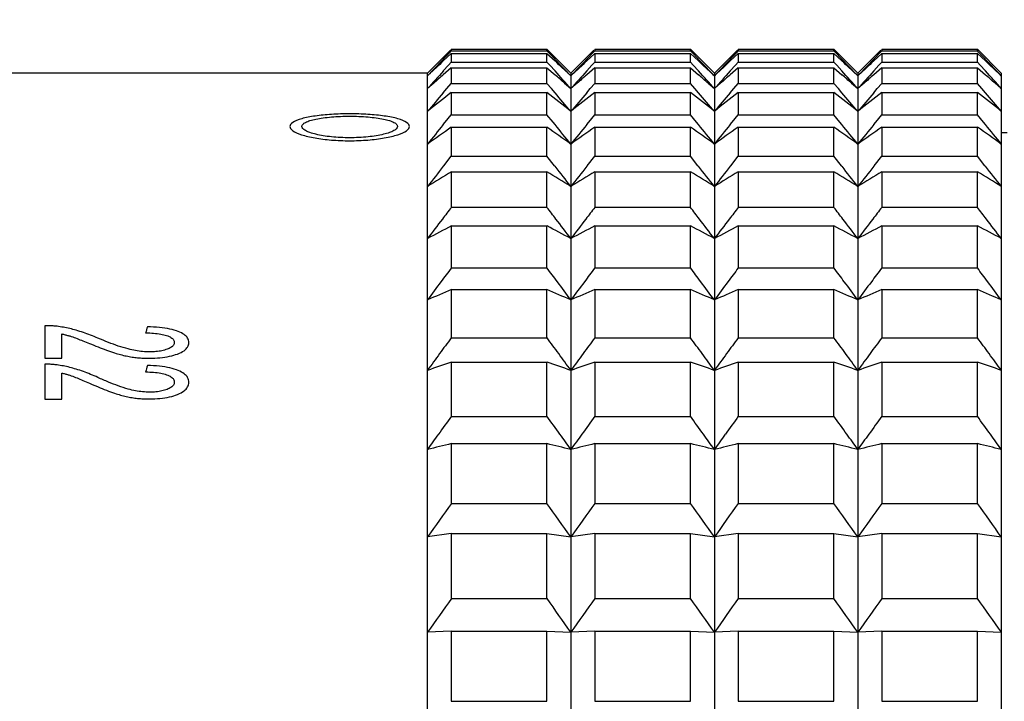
# Model space of a CAD drawing. Header units: millimetres. Extents: x -318 to -72, y -1102 to -995.
# Tile 21 of 24: x -162 to -146, y -1027 to -1015. Entities that reach past the tile are written whole.
import ezdxf

# ---------------------------------------------------------------- set-up
doc = ezdxf.new("R2010")
doc.units = ezdxf.units.MM
doc.header["$LTSCALE"] = 16.335
doc.header["$PDMODE"] = 3
doc.header["$PDSIZE"] = 8
doc.layers.get('0').update_dxf_attribs({"linetype": 'CONTINUOUS'})
doc.layers.get('Defpoints').update_dxf_attribs({"linetype": 'CONTINUOUS'})
doc.styles.add('HZ', font='geniso', dxfattribs={"width": 0.7, "bigfont": 'hztxt'})
doc.dimstyles.get("Standard").update_dxf_attribs({"dimtxt": 3.5, "dimasz": 3.5, "dimexe": 1.5, "dimexo": 0.0625, "dimgap": 0.5, "dimtad": 1, "dimdsep": 46, "dimtxsty": 'HZ', "dimblk": 'OPEN30', "dimcen": 0.09, "dimadec": 0, "dimazin": 0, "dimtp": 0.01, "dimtm": 0.01, "dimtfac": 1, "dimtmove": 0, "dimatfit": 3, "dimldrblk": 'OPEN30', "dimfxl": 1, "dimtolj": 1, "dimarcsym": 0})

# ---------------------------------------------------------------- blocks, each defined once
blk = doc.blocks.new('_Open30')
at = {"color": 0, "linetype": 'ByBlock', "lineweight": -2}
for p, q in [((-1, 0.2679), (0, 0)), ((0, 0), (-1, -0.2679)), ((0, 0), (-1, 0))]:
    blk.add_line(p, q, dxfattribs=at)
blk = doc.blocks.new('*D19')
at = {"color": 0, "lineweight": -2}
for p, q in [((-240.779, -1018.82), (-240.779, -1004.161)), ((-116.613, -1018.317), (-116.613, -1004.161)), ((-237.279, -1005.661), (-120.113, -1005.661))]:
    blk.add_line(p, q, dxfattribs=at)
at = {"layer": 'Defpoints', "color": 0}
for p in [(-116.613, -1005.661), (-116.613, -1018.379), (-240.779, -1018.883)]:
    blk.add_point(p, dxfattribs=at)
at = {"color": 0, "lineweight": -2, "xscale": 3.5, "yscale": 3.5, "zscale": 3.5, "rotation": 180}
blk.add_blockref('_Open30', (-240.779, -1005.661), dxfattribs=at)
at = {"color": 0, "lineweight": -2, "xscale": 3.5, "yscale": 3.5, "zscale": 3.5}
blk.add_blockref('_Open30', (-116.613, -1005.661), dxfattribs=at)
at = {"color": 0, "insert": (-178.696, -1003.411), "char_height": 3.5, "attachment_point": 5, "style": 'HZ'}
blk.add_mtext('\\A1;105.5 TO 133.1', dxfattribs=at)

msp = doc.modelspace()

# ---------------------------------------------------------------- linework, layer by layer
at = {"linetype": 'Continuous'}
for p, q in [((-155.086, -1015.997), (-155.471, -1016.383)), ((-155.205, -1016.152), (-155.092, -1016.034)), ((-155.071, -1016.054), (-155.205, -1016.18)), ((-155.092, -1016.034), (-155.071, -1016.012)), ((-155.071, -1015.983), (-155.071, -1016.012)), ((-155.071, -1015.983), (-153.471, -1015.983)), ((-155.071, -1016.012), (-153.471, -1016.012)), ((-155.071, -1016.054), (-155.071, -1016.199)), ((-155.071, -1016.054), (-153.471, -1016.054)), ((-153.471, -1016.012), (-153.471, -1015.983)), ((-153.071, -1016.383), (-153.471, -1015.983)), ((-153.45, -1016.034), (-153.471, -1016.012)), ((-153.471, -1016.199), (-153.471, -1016.054)), ((-153.471, -1016.054), (-153.336, -1016.18)), ((-153.336, -1016.152), (-153.45, -1016.034)), ((-152.686, -1015.997), (-153.071, -1016.383)), ((-152.805, -1016.152), (-152.692, -1016.034)), ((-152.671, -1016.054), (-152.805, -1016.18)), ((-152.692, -1016.034), (-152.671, -1016.012)), ((-152.671, -1015.983), (-152.671, -1016.012)), ((-152.671, -1015.983), (-151.071, -1015.983)), ((-152.671, -1016.012), (-151.071, -1016.012)), ((-152.671, -1016.054), (-152.671, -1016.199)), ((-152.671, -1016.054), (-151.071, -1016.054)), ((-151.071, -1016.012), (-151.071, -1015.983)), ((-150.671, -1016.383), (-151.071, -1015.983)), ((-151.05, -1016.034), (-151.071, -1016.012)), ((-151.071, -1016.199), (-151.071, -1016.054)), ((-151.071, -1016.054), (-150.936, -1016.18)), ((-150.936, -1016.152), (-151.05, -1016.034)), ((-150.286, -1015.997), (-150.671, -1016.383)), ((-150.405, -1016.152), (-150.292, -1016.034)), ((-150.271, -1016.054), (-150.405, -1016.18)), ((-150.292, -1016.034), (-150.271, -1016.012)), ((-150.271, -1015.983), (-150.271, -1016.012)), ((-150.271, -1015.983), (-148.671, -1015.983)), ((-150.271, -1016.012), (-148.671, -1016.012)), ((-150.271, -1016.054), (-150.271, -1016.199)), ((-150.271, -1016.054), (-148.671, -1016.054)), ((-148.671, -1016.012), (-148.671, -1015.983)), ((-148.271, -1016.383), (-148.671, -1015.983)), ((-148.65, -1016.034), (-148.671, -1016.012)), ((-148.671, -1016.199), (-148.671, -1016.054)), ((-148.671, -1016.054), (-148.536, -1016.18)), ((-148.536, -1016.152), (-148.65, -1016.034)), ((-147.886, -1015.997), (-148.271, -1016.383)), ((-148.005, -1016.152), (-147.892, -1016.034)), ((-147.871, -1016.054), (-148.005, -1016.18)), ((-147.892, -1016.034), (-147.871, -1016.012)), ((-147.871, -1015.983), (-147.871, -1016.012)), ((-147.871, -1015.983), (-146.271, -1015.983)), ((-147.871, -1016.012), (-146.271, -1016.012)), ((-147.871, -1016.054), (-147.871, -1016.199)), ((-147.871, -1016.054), (-146.271, -1016.054)), ((-146.271, -1016.012), (-146.271, -1015.983)), ((-145.871, -1016.383), (-146.271, -1015.983)), ((-146.25, -1016.034), (-146.271, -1016.012)), ((-146.271, -1016.199), (-146.271, -1016.054)), ((-146.271, -1016.054), (-146.136, -1016.18)), ((-146.136, -1016.152), (-146.25, -1016.034)), ((-155.213, -1016.16), (-155.205, -1016.152)), ((-155.119, -1016.252), (-155.071, -1016.199)), ((-155.071, -1016.199), (-153.471, -1016.199)), ((-153.423, -1016.252), (-153.471, -1016.199)), ((-153.329, -1016.16), (-153.336, -1016.152)), ((-152.813, -1016.16), (-152.805, -1016.152)), ((-152.719, -1016.252), (-152.671, -1016.199)), ((-152.671, -1016.199), (-151.071, -1016.199)), ((-151.023, -1016.252), (-151.071, -1016.199)), ((-150.929, -1016.16), (-150.936, -1016.152)), ((-150.413, -1016.16), (-150.405, -1016.152)), ((-150.319, -1016.252), (-150.271, -1016.199)), ((-150.271, -1016.199), (-148.671, -1016.199)), ((-148.623, -1016.252), (-148.671, -1016.199)), ((-148.529, -1016.16), (-148.536, -1016.152)), ((-148.013, -1016.16), (-148.005, -1016.152)), ((-147.919, -1016.252), (-147.871, -1016.199)), ((-147.871, -1016.199), (-146.271, -1016.199)), ((-146.223, -1016.252), (-146.271, -1016.199)), ((-146.129, -1016.16), (-146.136, -1016.152)), ((-155.471, -1074.761), (-155.471, -1016.383)), ((-155.205, -1016.347), (-155.119, -1016.252)), ((-155.071, -1016.296), (-155.205, -1016.412)), ((-155.071, -1016.296), (-155.071, -1016.556)), ((-155.071, -1016.296), (-153.471, -1016.296)), ((-153.471, -1016.556), (-153.471, -1016.296)), ((-153.471, -1016.296), (-153.336, -1016.412)), ((-153.336, -1016.347), (-153.423, -1016.252)), ((-153.071, -1016.383), (-153.071, -1085.977)), ((-152.805, -1016.347), (-152.719, -1016.252)), ((-152.671, -1016.296), (-152.805, -1016.412)), ((-152.671, -1016.296), (-152.671, -1016.556)), ((-152.671, -1016.296), (-151.071, -1016.296)), ((-151.071, -1016.556), (-151.071, -1016.296)), ((-151.071, -1016.296), (-150.936, -1016.412)), ((-150.936, -1016.347), (-151.023, -1016.252)), ((-150.671, -1016.383), (-150.671, -1085.977)), ((-150.405, -1016.347), (-150.319, -1016.252)), ((-150.271, -1016.296), (-150.405, -1016.412)), ((-150.271, -1016.296), (-150.271, -1016.556)), ((-150.271, -1016.296), (-148.671, -1016.296)), ((-148.671, -1016.556), (-148.671, -1016.296)), ((-148.671, -1016.296), (-148.536, -1016.412)), ((-148.536, -1016.347), (-148.623, -1016.252)), ((-148.271, -1016.383), (-148.271, -1085.977)), ((-148.005, -1016.347), (-147.919, -1016.252)), ((-147.871, -1016.296), (-148.005, -1016.412)), ((-147.871, -1016.296), (-147.871, -1016.556)), ((-147.871, -1016.296), (-146.271, -1016.296)), ((-146.271, -1016.556), (-146.271, -1016.296)), ((-146.271, -1016.296), (-146.136, -1016.412)), ((-146.136, -1016.347), (-146.223, -1016.252)), ((-145.871, -1016.383), (-145.871, -1085.977)), ((-155.447, -1016.408), (-155.471, -1016.43)), ((-155.366, -1016.551), (-155.471, -1016.642)), ((-155.146, -1016.643), (-155.071, -1016.556)), ((-155.071, -1016.556), (-153.471, -1016.556)), ((-153.396, -1016.643), (-153.471, -1016.556)), ((-153.176, -1016.551), (-153.071, -1016.642)), ((-153.095, -1016.408), (-153.071, -1016.43)), ((-153.047, -1016.408), (-153.071, -1016.43)), ((-152.966, -1016.551), (-153.071, -1016.642)), ((-152.746, -1016.643), (-152.671, -1016.556)), ((-152.671, -1016.556), (-151.071, -1016.556)), ((-150.996, -1016.643), (-151.071, -1016.556)), ((-150.776, -1016.551), (-150.671, -1016.642)), ((-150.695, -1016.408), (-150.671, -1016.43)), ((-150.647, -1016.408), (-150.671, -1016.43)), ((-150.566, -1016.551), (-150.671, -1016.642)), ((-150.346, -1016.643), (-150.271, -1016.556)), ((-150.271, -1016.556), (-148.671, -1016.556)), ((-148.596, -1016.643), (-148.671, -1016.556)), ((-148.376, -1016.551), (-148.271, -1016.642)), ((-148.295, -1016.408), (-148.271, -1016.43)), ((-148.247, -1016.408), (-148.271, -1016.43)), ((-148.166, -1016.551), (-148.271, -1016.642)), ((-147.946, -1016.643), (-147.871, -1016.556)), ((-147.871, -1016.556), (-146.271, -1016.556)), ((-146.196, -1016.643), (-146.271, -1016.556)), ((-145.976, -1016.551), (-145.871, -1016.642)), ((-145.895, -1016.408), (-145.871, -1016.43)), ((-155.205, -1016.712), (-155.146, -1016.643)), ((-155.071, -1016.707), (-155.071, -1017.081)), ((-155.071, -1016.707), (-153.471, -1016.707)), ((-153.471, -1017.081), (-153.471, -1016.707)), ((-153.336, -1016.712), (-153.396, -1016.643)), ((-152.805, -1016.712), (-152.746, -1016.643)), ((-152.671, -1016.707), (-152.671, -1017.081)), ((-152.671, -1016.707), (-151.071, -1016.707)), ((-151.071, -1017.081), (-151.071, -1016.707)), ((-150.936, -1016.712), (-150.996, -1016.643)), ((-150.405, -1016.712), (-150.346, -1016.643)), ((-150.271, -1016.707), (-150.271, -1017.081)), ((-150.271, -1016.707), (-148.671, -1016.707)), ((-148.671, -1017.081), (-148.671, -1016.707)), ((-148.536, -1016.712), (-148.596, -1016.643)), ((-148.005, -1016.712), (-147.946, -1016.643)), ((-147.871, -1016.707), (-147.871, -1017.081)), ((-147.871, -1016.707), (-146.271, -1016.707)), ((-146.271, -1017.081), (-146.271, -1016.707)), ((-146.136, -1016.712), (-146.196, -1016.643)), ((-155.205, -1017.244), (-155.172, -1017.204)), ((-155.172, -1017.204), (-155.071, -1017.081)), ((-155.071, -1017.081), (-153.471, -1017.081)), ((-153.37, -1017.204), (-153.471, -1017.081)), ((-153.336, -1017.244), (-153.37, -1017.204)), ((-152.805, -1017.244), (-152.772, -1017.204)), ((-152.772, -1017.204), (-152.671, -1017.081)), ((-152.671, -1017.081), (-151.071, -1017.081)), ((-150.97, -1017.204), (-151.071, -1017.081)), ((-150.936, -1017.244), (-150.97, -1017.204)), ((-150.405, -1017.244), (-150.372, -1017.204)), ((-150.372, -1017.204), (-150.271, -1017.081)), ((-150.271, -1017.081), (-148.671, -1017.081)), ((-148.57, -1017.204), (-148.671, -1017.081)), ((-148.536, -1017.244), (-148.57, -1017.204)), ((-148.005, -1017.244), (-147.972, -1017.204)), ((-147.972, -1017.204), (-147.871, -1017.081)), ((-147.871, -1017.081), (-146.271, -1017.081)), ((-146.17, -1017.204), (-146.271, -1017.081)), ((-146.136, -1017.244), (-146.17, -1017.204)), ((-155.071, -1017.287), (-155.071, -1017.773)), ((-155.071, -1017.287), (-153.471, -1017.287)), ((-153.471, -1017.773), (-153.471, -1017.287)), ((-152.671, -1017.287), (-152.671, -1017.773)), ((-152.671, -1017.287), (-151.071, -1017.287)), ((-151.071, -1017.773), (-151.071, -1017.287)), ((-150.271, -1017.287), (-150.271, -1017.773)), ((-150.271, -1017.287), (-148.671, -1017.287)), ((-148.671, -1017.773), (-148.671, -1017.287)), ((-147.871, -1017.287), (-147.871, -1017.773)), ((-147.871, -1017.287), (-146.271, -1017.287)), ((-146.271, -1017.773), (-146.271, -1017.287)), ((-145.771, -1017.383), (-145.871, -1017.383)), ((-155.197, -1017.932), (-155.071, -1017.773)), ((-155.071, -1017.773), (-153.471, -1017.773)), ((-153.345, -1017.932), (-153.471, -1017.773)), ((-152.797, -1017.932), (-152.671, -1017.773)), ((-152.671, -1017.773), (-151.071, -1017.773)), ((-150.945, -1017.932), (-151.071, -1017.773)), ((-150.397, -1017.932), (-150.271, -1017.773)), ((-150.271, -1017.773), (-148.671, -1017.773)), ((-148.545, -1017.932), (-148.671, -1017.773)), ((-147.997, -1017.932), (-147.871, -1017.773)), ((-147.871, -1017.773), (-146.271, -1017.773)), ((-146.145, -1017.932), (-146.271, -1017.773)), ((-155.205, -1017.942), (-155.197, -1017.932)), ((-155.071, -1018.032), (-155.071, -1018.627)), ((-155.071, -1018.032), (-153.471, -1018.032)), ((-153.471, -1018.627), (-153.471, -1018.032)), ((-153.336, -1017.942), (-153.345, -1017.932)), ((-152.805, -1017.942), (-152.797, -1017.932)), ((-152.671, -1018.032), (-152.671, -1018.627)), ((-152.671, -1018.032), (-151.071, -1018.032)), ((-151.071, -1018.627), (-151.071, -1018.032)), ((-150.936, -1017.942), (-150.945, -1017.932)), ((-150.405, -1017.942), (-150.397, -1017.932)), ((-150.271, -1018.032), (-150.271, -1018.627)), ((-150.271, -1018.032), (-148.671, -1018.032)), ((-148.671, -1018.627), (-148.671, -1018.032)), ((-148.536, -1017.942), (-148.545, -1017.932)), ((-148.005, -1017.942), (-147.997, -1017.932)), ((-147.871, -1018.032), (-147.871, -1018.627)), ((-147.871, -1018.032), (-146.271, -1018.032)), ((-146.271, -1018.627), (-146.271, -1018.032)), ((-146.136, -1017.942), (-146.145, -1017.932)), ((-155.071, -1018.627), (-153.471, -1018.627)), ((-152.671, -1018.627), (-151.071, -1018.627)), ((-150.271, -1018.627), (-148.671, -1018.627)), ((-147.871, -1018.627), (-146.271, -1018.627)), ((-155.071, -1018.938), (-155.071, -1019.641)), ((-155.071, -1018.938), (-153.471, -1018.938)), ((-153.471, -1019.641), (-153.471, -1018.938)), ((-152.671, -1018.938), (-152.671, -1019.641)), ((-152.671, -1018.938), (-151.071, -1018.938)), ((-151.071, -1019.641), (-151.071, -1018.938)), ((-150.271, -1018.938), (-150.271, -1019.641)), ((-150.271, -1018.938), (-148.671, -1018.938)), ((-148.671, -1019.641), (-148.671, -1018.938)), ((-147.871, -1018.938), (-147.871, -1019.641)), ((-147.871, -1018.938), (-146.271, -1018.938)), ((-146.271, -1019.641), (-146.271, -1018.938)), ((-155.071, -1019.641), (-153.471, -1019.641)), ((-152.671, -1019.641), (-151.071, -1019.641)), ((-150.271, -1019.641), (-148.671, -1019.641)), ((-147.871, -1019.641), (-146.271, -1019.641)), ((-155.071, -1020.002), (-155.071, -1020.807)), ((-155.071, -1020.002), (-153.471, -1020.002)), ((-153.471, -1020.807), (-153.471, -1020.002)), ((-152.671, -1020.002), (-152.671, -1020.807)), ((-152.671, -1020.002), (-151.071, -1020.002)), ((-151.071, -1020.807), (-151.071, -1020.002)), ((-150.271, -1020.002), (-150.271, -1020.807)), ((-150.271, -1020.002), (-148.671, -1020.002)), ((-148.671, -1020.807), (-148.671, -1020.002)), ((-147.871, -1020.002), (-147.871, -1020.807)), ((-147.871, -1020.002), (-146.271, -1020.002)), ((-146.271, -1020.807), (-146.271, -1020.002)), ((-161.871, -1020.606), (-161.871, -1021.152)), ((-161.588, -1021.152), (-161.588, -1020.744)), ((-155.071, -1020.807), (-153.471, -1020.807)), ((-152.671, -1020.807), (-151.071, -1020.807)), ((-150.271, -1020.807), (-148.671, -1020.807)), ((-147.871, -1020.807), (-146.271, -1020.807)), ((-161.871, -1021.152), (-161.588, -1021.152)), ((-161.871, -1021.251), (-161.871, -1021.833)), ((-155.071, -1021.217), (-155.071, -1022.122)), ((-155.071, -1021.217), (-153.471, -1021.217)), ((-153.471, -1022.122), (-153.471, -1021.217)), ((-152.671, -1021.217), (-152.671, -1022.122)), ((-152.671, -1021.217), (-151.071, -1021.217)), ((-151.071, -1022.122), (-151.071, -1021.217)), ((-150.271, -1021.217), (-150.271, -1022.122)), ((-150.271, -1021.217), (-148.671, -1021.217)), ((-148.671, -1022.122), (-148.671, -1021.217)), ((-147.871, -1021.217), (-147.871, -1022.122)), ((-147.871, -1021.217), (-146.271, -1021.217)), ((-146.271, -1022.122), (-146.271, -1021.217)), ((-161.588, -1021.833), (-161.588, -1021.398)), ((-161.871, -1021.833), (-161.588, -1021.833)), ((-155.071, -1022.122), (-153.471, -1022.122)), ((-152.671, -1022.122), (-151.071, -1022.122)), ((-150.271, -1022.122), (-148.671, -1022.122)), ((-147.871, -1022.122), (-146.271, -1022.122)), ((-155.071, -1022.578), (-155.071, -1023.578)), ((-155.071, -1022.578), (-153.471, -1022.578)), ((-153.471, -1023.578), (-153.471, -1022.578)), ((-152.671, -1022.578), (-152.671, -1023.578)), ((-152.671, -1022.578), (-151.071, -1022.578)), ((-151.071, -1023.578), (-151.071, -1022.578)), ((-150.271, -1022.578), (-150.271, -1023.578)), ((-150.271, -1022.578), (-148.671, -1022.578)), ((-148.671, -1023.578), (-148.671, -1022.578)), ((-147.871, -1022.578), (-147.871, -1023.578)), ((-147.871, -1022.578), (-146.271, -1022.578)), ((-146.271, -1023.578), (-146.271, -1022.578)), ((-155.071, -1023.578), (-153.471, -1023.578)), ((-152.671, -1023.578), (-151.071, -1023.578)), ((-150.271, -1023.578), (-148.671, -1023.578)), ((-147.871, -1023.578), (-146.271, -1023.578)), ((-155.071, -1024.079), (-155.471, -1024.138)), ((-155.071, -1024.079), (-155.071, -1025.169)), ((-155.071, -1024.079), (-153.471, -1024.079)), ((-153.471, -1025.169), (-153.471, -1024.079)), ((-153.471, -1024.079), (-153.071, -1024.138)), ((-152.671, -1024.079), (-153.071, -1024.138)), ((-152.671, -1024.079), (-152.671, -1025.169)), ((-152.671, -1024.079), (-151.071, -1024.079)), ((-151.071, -1025.169), (-151.071, -1024.079)), ((-151.071, -1024.079), (-150.671, -1024.138)), ((-150.271, -1024.079), (-150.671, -1024.138)), ((-150.271, -1024.079), (-150.271, -1025.169)), ((-150.271, -1024.079), (-148.671, -1024.079)), ((-148.671, -1025.169), (-148.671, -1024.079)), ((-148.671, -1024.079), (-148.271, -1024.138)), ((-147.871, -1024.079), (-148.271, -1024.138)), ((-147.871, -1024.079), (-147.871, -1025.169)), ((-147.871, -1024.079), (-146.271, -1024.079)), ((-146.271, -1025.169), (-146.271, -1024.079)), ((-146.271, -1024.079), (-145.871, -1024.138)), ((-155.071, -1025.169), (-153.471, -1025.169)), ((-152.671, -1025.169), (-151.071, -1025.169)), ((-150.271, -1025.169), (-148.671, -1025.169)), ((-147.871, -1025.169), (-146.271, -1025.169)), ((-155.071, -1025.712), (-155.471, -1025.731)), ((-155.071, -1025.712), (-155.071, -1026.887)), ((-155.071, -1025.712), (-153.471, -1025.712)), ((-153.471, -1026.887), (-153.471, -1025.712)), ((-153.471, -1025.712), (-153.071, -1025.731)), ((-152.671, -1025.712), (-153.071, -1025.731)), ((-152.671, -1025.712), (-152.671, -1026.887)), ((-152.671, -1025.712), (-151.071, -1025.712)), ((-151.071, -1026.887), (-151.071, -1025.712)), ((-151.071, -1025.712), (-150.671, -1025.731)), ((-150.271, -1025.712), (-150.671, -1025.731)), ((-150.271, -1025.712), (-150.271, -1026.887)), ((-150.271, -1025.712), (-148.671, -1025.712)), ((-148.671, -1026.887), (-148.671, -1025.712)), ((-148.671, -1025.712), (-148.271, -1025.731)), ((-147.871, -1025.712), (-148.271, -1025.731)), ((-147.871, -1025.712), (-147.871, -1026.887)), ((-147.871, -1025.712), (-146.271, -1025.712)), ((-146.271, -1026.887), (-146.271, -1025.712)), ((-146.271, -1025.712), (-145.871, -1025.731)), ((-155.071, -1026.887), (-153.471, -1026.887)), ((-152.671, -1026.887), (-151.071, -1026.887)), ((-150.271, -1026.887), (-148.671, -1026.887)), ((-147.871, -1026.887), (-146.271, -1026.887))]:
    msp.add_line(p, q, dxfattribs=at)
at = {"color": 3, "linetype": 'Continuous'}
msp.add_line((-155.471, -1016.383), (-162.571, -1016.383), dxfattribs=at)
at = {"linetype": 'Continuous'}
for centre, radius, start, end in [((-81.032, -1087.261), 102.753, 136.21448, 136.42291), ((-88.251, -1087.467), 97.8, 133.20473, 133.39934), ((-220.291, -1087.467), 97.8, 46.60066, 46.79527), ((-227.51, -1087.261), 102.753, 43.57709, 43.78552), ((-78.632, -1087.261), 102.753, 136.21448, 136.42291), ((-85.851, -1087.467), 97.8, 133.20473, 133.39934), ((-217.891, -1087.467), 97.8, 46.60066, 46.79527), ((-225.11, -1087.261), 102.753, 43.57709, 43.78552), ((-76.232, -1087.261), 102.753, 136.21448, 136.42291), ((-83.451, -1087.467), 97.8, 133.20473, 133.39934), ((-215.491, -1087.467), 97.8, 46.60066, 46.79527), ((-222.71, -1087.261), 102.753, 43.57709, 43.78552), ((-73.832, -1087.261), 102.753, 136.21448, 136.42291), ((-81.051, -1087.467), 97.8, 133.20473, 133.39934), ((-213.091, -1087.467), 97.8, 46.60066, 46.79527), ((-220.31, -1087.261), 102.753, 43.57709, 43.78552), ((-76.161, -1087.81), 106.559, 137.88346, 138.09679), ((-232.38, -1087.81), 106.559, 41.90321, 42.11654), ((-73.761, -1087.81), 106.559, 137.88346, 138.09679), ((-229.98, -1087.81), 106.559, 41.90321, 42.11654), ((-71.361, -1087.81), 106.559, 137.88346, 138.09679), ((-227.58, -1087.81), 106.559, 41.90321, 42.11654), ((-68.961, -1087.81), 106.559, 137.88346, 138.09679), ((-225.18, -1087.81), 106.559, 41.90321, 42.11654), ((-92.751, -1088.682), 95.517, 130.83276, 130.96032), ((-215.791, -1088.682), 95.517, 49.03968, 49.16724), ((-90.351, -1088.682), 95.517, 130.83276, 130.96032), ((-213.391, -1088.682), 95.517, 49.03968, 49.16724), ((-87.951, -1088.682), 95.517, 130.83276, 130.96032), ((-210.991, -1088.682), 95.517, 49.03968, 49.16724), ((-85.551, -1088.682), 95.517, 130.83276, 130.96032), ((-208.591, -1088.682), 95.517, 49.03968, 49.16724), ((-97.334, -1090.541), 93.728, 128.0251, 128.33616), ((-71.491, -1088.652), 110.379, 139.32581, 139.53774), ((-211.208, -1090.541), 93.728, 51.66384, 51.9749), ((-237.051, -1088.652), 110.379, 40.46226, 40.67419), ((-94.934, -1090.541), 93.728, 128.0251, 128.33616), ((-69.091, -1088.652), 110.379, 139.32581, 139.53774), ((-208.808, -1090.541), 93.728, 51.66384, 51.9749), ((-234.651, -1088.652), 110.379, 40.46226, 40.67419), ((-92.534, -1090.541), 93.728, 128.0251, 128.33616), ((-66.691, -1088.652), 110.379, 139.32581, 139.53774), ((-206.408, -1090.541), 93.728, 51.66384, 51.9749), ((-232.251, -1088.652), 110.379, 40.46226, 40.67419), ((-90.134, -1090.541), 93.728, 128.0251, 128.33616), ((-64.291, -1088.652), 110.379, 139.32581, 139.53774), ((-204.008, -1090.541), 93.728, 51.66384, 51.9749), ((-229.851, -1088.652), 110.379, 40.46226, 40.67419), ((-67.078, -1089.743), 114.116, 140.5576, 140.76792), ((-101.773, -1093.513), 93.011, 124.96175, 125.26297), ((-206.769, -1093.513), 93.011, 54.73703, 55.03825), ((-241.464, -1089.743), 114.116, 39.23208, 39.4424), ((-64.678, -1089.743), 114.116, 140.5576, 140.76792), ((-99.373, -1093.513), 93.011, 124.96175, 125.26297), ((-204.369, -1093.513), 93.011, 54.73703, 55.03825), ((-239.064, -1089.743), 114.116, 39.23208, 39.4424), ((-62.278, -1089.743), 114.116, 140.5576, 140.76792), ((-96.973, -1093.513), 93.011, 124.96175, 125.26297), ((-201.969, -1093.513), 93.011, 54.73703, 55.03825), ((-236.664, -1089.743), 114.116, 39.23208, 39.4424), ((-59.878, -1089.743), 114.116, 140.5576, 140.76792), ((-94.573, -1093.513), 93.011, 124.96175, 125.26297), ((-199.569, -1093.513), 93.011, 54.73703, 55.03825), ((-234.264, -1089.743), 114.116, 39.23208, 39.4424), ((-63.006, -1091.024), 117.651, 141.59767, 141.80632), ((-105.867, -1098.295), 94.145, 121.50949, 121.79546), ((-202.675, -1098.295), 94.145, 58.20454, 58.49051), ((-245.535, -1091.024), 117.651, 38.19368, 38.40233), ((-60.606, -1091.024), 117.651, 141.59767, 141.80632), ((-103.467, -1098.295), 94.145, 121.50949, 121.79546), ((-200.275, -1098.295), 94.145, 58.20454, 58.49051), ((-243.135, -1091.024), 117.651, 38.19368, 38.40233), ((-58.206, -1091.024), 117.651, 141.59767, 141.80632), ((-101.067, -1098.295), 94.145, 121.50949, 121.79546), ((-197.875, -1098.295), 94.145, 58.20454, 58.49051), ((-240.735, -1091.024), 117.651, 38.19368, 38.40233), ((-55.806, -1091.024), 117.651, 141.59767, 141.80632), ((-98.667, -1098.295), 94.145, 121.50949, 121.79546), ((-195.475, -1098.295), 94.145, 58.20454, 58.49051), ((-238.335, -1091.024), 117.651, 38.19368, 38.40233), ((-57.182, -1094.121), 123.618, 142.36013, 142.47445), ((-251.36, -1094.121), 123.618, 37.52555, 37.63987), ((-54.782, -1094.121), 123.618, 142.36013, 142.47445), ((-248.96, -1094.121), 123.618, 37.52555, 37.63987), ((-52.382, -1094.121), 123.618, 142.36013, 142.47445), ((-246.56, -1094.121), 123.618, 37.52555, 37.63987), ((-49.982, -1094.121), 123.618, 142.36013, 142.47445), ((-244.16, -1094.121), 123.618, 37.52555, 37.63987), ((-59.446, -1092.383), 120.764, 142.47414, 142.66896), ((-249.096, -1092.383), 120.764, 37.33104, 37.52586), ((-57.046, -1092.383), 120.764, 142.47414, 142.66896), ((-246.696, -1092.383), 120.764, 37.33104, 37.52586), ((-54.646, -1092.383), 120.764, 142.47414, 142.66896), ((-244.296, -1092.383), 120.764, 37.33104, 37.52586), ((-52.246, -1092.383), 120.764, 142.47414, 142.66896), ((-241.896, -1092.383), 120.764, 37.33104, 37.52586), ((-109.537, -1105.858), 98.124, 117.64814, 117.91214), ((-199.004, -1105.858), 98.124, 62.08786, 62.35186), ((-107.137, -1105.858), 98.124, 117.64814, 117.91214), ((-196.604, -1105.858), 98.124, 62.08786, 62.35186), ((-104.737, -1105.858), 98.124, 117.64814, 117.91214), ((-194.204, -1105.858), 98.124, 62.08786, 62.35186), ((-102.337, -1105.858), 98.124, 117.64814, 117.91214), ((-191.804, -1105.858), 98.124, 62.08786, 62.35186), ((-54.108, -1095.55), 126.316, 143.06211, 143.19331), ((-254.434, -1095.55), 126.316, 36.80669, 36.93789), ((-51.708, -1095.55), 126.316, 143.06211, 143.19331), ((-252.034, -1095.55), 126.316, 36.80669, 36.93789), ((-49.308, -1095.55), 126.316, 143.06211, 143.19331), ((-249.634, -1095.55), 126.316, 36.80669, 36.93789), ((-46.908, -1095.55), 126.316, 143.06211, 143.19331), ((-247.234, -1095.55), 126.316, 36.80669, 36.93789), ((-56.424, -1093.818), 123.424, 143.19314, 143.36896), ((-112.712, -1118.024), 106.783, 113.37087, 113.60488), ((-195.83, -1118.024), 106.783, 66.39512, 66.62913), ((-252.118, -1093.818), 123.424, 36.63104, 36.80686), ((-54.024, -1093.818), 123.424, 143.19314, 143.36896), ((-110.312, -1118.024), 106.783, 113.37087, 113.60488), ((-193.43, -1118.024), 106.783, 66.39512, 66.62913), ((-249.718, -1093.818), 123.424, 36.63104, 36.80686), ((-51.624, -1093.818), 123.424, 143.19314, 143.36896), ((-107.912, -1118.024), 106.783, 113.37087, 113.60488), ((-191.03, -1118.024), 106.783, 66.39512, 66.62913), ((-247.318, -1093.818), 123.424, 36.63104, 36.80686), ((-49.224, -1093.818), 123.424, 143.19314, 143.36896), ((-105.512, -1118.024), 106.783, 113.37087, 113.60488), ((-188.63, -1118.024), 106.783, 66.39512, 66.62913), ((-244.918, -1093.818), 123.424, 36.63104, 36.80686), ((-127.165, -1030.74), 34.506, 162.9538, 163.1309), ((-51.598, -1097.062), 128.536, 143.61166, 143.75897), ((-256.944, -1097.062), 128.536, 36.24103, 36.38834), ((-49.198, -1097.062), 128.536, 143.61166, 143.75897), ((-254.544, -1097.062), 128.536, 36.24103, 36.38834), ((-46.798, -1097.062), 128.536, 143.61166, 143.75897), ((-252.144, -1097.062), 128.536, 36.24103, 36.38834), ((-44.398, -1097.062), 128.536, 143.61166, 143.75897), ((-249.744, -1097.062), 128.536, 36.24103, 36.38834), ((-53.955, -1095.334), 125.613, 143.75893, 143.91685), ((-254.587, -1095.334), 125.613, 36.08315, 36.24107), ((-51.555, -1095.334), 125.613, 143.75893, 143.91685), ((-252.187, -1095.334), 125.613, 36.08315, 36.24107), ((-49.155, -1095.334), 125.613, 143.75893, 143.91685), ((-249.787, -1095.334), 125.613, 36.08315, 36.24107), ((-46.755, -1095.334), 125.613, 143.75893, 143.91685), ((-247.387, -1095.334), 125.613, 36.08315, 36.24107), ((-119.566, -1032.922), 42.228, 163.9833, 164.1369), ((-115.329, -1138.689), 124.012, 108.69106, 108.88627), ((-193.212, -1138.689), 124.012, 71.11373, 71.30894), ((-112.929, -1138.689), 124.012, 108.69106, 108.88627), ((-190.812, -1138.689), 124.012, 71.11373, 71.30894), ((-110.529, -1138.689), 124.012, 108.69106, 108.88627), ((-188.412, -1138.689), 124.012, 71.11373, 71.30894), ((-108.129, -1138.689), 124.012, 108.69106, 108.88627), ((-186.012, -1138.689), 124.012, 71.11373, 71.30894), ((-49.699, -1098.631), 130.218, 144.01692, 144.17968), ((-258.842, -1098.631), 130.218, 35.82032, 35.98308), ((-47.299, -1098.631), 130.218, 144.01692, 144.17968), ((-256.442, -1098.631), 130.218, 35.82032, 35.98308), ((-44.899, -1098.631), 130.218, 144.01692, 144.17968), ((-254.042, -1098.631), 130.218, 35.82032, 35.98308), ((-42.499, -1098.631), 130.218, 144.01692, 144.17968), ((-251.642, -1098.631), 130.218, 35.82032, 35.98308), ((-52.088, -1096.907), 127.273, 144.17977, 144.32084), ((-256.454, -1096.907), 127.273, 35.67916, 35.82023), ((-49.688, -1096.907), 127.273, 144.17977, 144.32084), ((-254.054, -1096.907), 127.273, 35.67916, 35.82023), ((-47.288, -1096.907), 127.273, 144.17977, 144.32084), ((-251.654, -1096.907), 127.273, 35.67916, 35.82023), ((-44.888, -1096.907), 127.273, 144.17977, 144.32084), ((-249.254, -1096.907), 127.273, 35.67916, 35.82023), ((-117.338, -1177.965), 159.902, 103.64906, 103.7966), ((-191.204, -1177.965), 159.902, 76.2034, 76.35094), ((-114.938, -1177.965), 159.902, 103.64906, 103.7966), ((-188.804, -1177.965), 159.902, 76.2034, 76.35094), ((-112.538, -1177.965), 159.902, 103.64906, 103.7966), ((-186.404, -1177.965), 159.902, 76.2034, 76.35094), ((-110.138, -1177.965), 159.902, 103.64906, 103.7966), ((-184.004, -1177.965), 159.902, 76.2034, 76.35094), ((-49.446, -1099.525), 130.094, 144.28307, 144.58596), ((-259.096, -1099.525), 130.094, 35.41404, 35.71693), ((-47.046, -1099.525), 130.094, 144.28307, 144.58596), ((-256.696, -1099.525), 130.094, 35.41404, 35.71693), ((-44.646, -1099.525), 130.094, 144.28307, 144.58596), ((-254.296, -1099.525), 130.094, 35.41404, 35.71693), ((-42.246, -1099.525), 130.094, 144.28307, 144.58596), ((-251.896, -1099.525), 130.094, 35.41404, 35.71693), ((-48.758, -1101.238), 130.724, 144.4156, 144.718), ((-259.783, -1101.238), 130.724, 35.282, 35.5844), ((-46.358, -1101.238), 130.724, 144.4156, 144.718), ((-257.383, -1101.238), 130.724, 35.282, 35.5844), ((-43.958, -1101.238), 130.724, 144.4156, 144.718), ((-254.983, -1101.238), 130.724, 35.282, 35.5844), ((-41.558, -1101.238), 130.724, 144.4156, 144.718), ((-252.583, -1101.238), 130.724, 35.282, 35.5844)]:
    msp.add_arc(centre, radius, start, end, dxfattribs=at)
at = {"color": 3, "linetype": 'Continuous'}
for points in [[(-155.771, -1017.275), (-155.771, -1017.251), (-155.803, -1017.205), (-155.954, -1017.143), (-156.186, -1017.097), (-156.461, -1017.07), (-156.77, -1017.06), (-157.08, -1017.07), (-157.355, -1017.097), (-157.587, -1017.143), (-157.739, -1017.205), (-157.771, -1017.251), (-157.771, -1017.275)], [(-157.771, -1017.275), (-157.771, -1017.298), (-157.739, -1017.346), (-157.589, -1017.415), (-157.358, -1017.471), (-157.082, -1017.505), (-156.772, -1017.518), (-156.461, -1017.505), (-156.185, -1017.471), (-155.953, -1017.416), (-155.803, -1017.346), (-155.771, -1017.298), (-155.771, -1017.275)]]:
    msp.add_open_spline(points, degree=3, dxfattribs=at)
for points, knots in [([(-157.571, -1017.275), (-157.571, -1017.262), (-157.559, -1017.241), (-157.535, -1017.221), (-157.496, -1017.198), (-157.429, -1017.173), (-157.33, -1017.149), (-157.21, -1017.129), (-157.022, -1017.109), (-156.771, -1017.1), (-156.52, -1017.109), (-156.332, -1017.129), (-156.211, -1017.149), (-156.113, -1017.173), (-156.046, -1017.198), (-156.006, -1017.221), (-155.982, -1017.241), (-155.971, -1017.262), (-155.971, -1017.275)], [0, 0, 0, 0, 0.022473, 0.037488, 0.055811, 0.102974, 0.16375, 0.236514, 0.318824, 0.500076, 0.681315, 0.763615, 0.836351, 0.897102, 0.944221, 0.962531, 0.977535, 1, 1, 1, 1]), ([(-155.971, -1017.275), (-155.971, -1017.287), (-155.982, -1017.308), (-156.006, -1017.329), (-156.046, -1017.354), (-156.112, -1017.381), (-156.211, -1017.409), (-156.331, -1017.433), (-156.52, -1017.457), (-156.771, -1017.468), (-157.022, -1017.457), (-157.21, -1017.433), (-157.33, -1017.409), (-157.429, -1017.381), (-157.496, -1017.354), (-157.535, -1017.329), (-157.559, -1017.308), (-157.571, -1017.287), (-157.571, -1017.275)], [0, 0, 0, 0, 0.022709, 0.037956, 0.056515, 0.104049, 0.164993, 0.237687, 0.31972, 0.499987, 0.68025, 0.762286, 0.834994, 0.895947, 0.943485, 0.962046, 0.977292, 1, 1, 1, 1])]:
    msp.add_open_spline(points, degree=3, knots=knots, dxfattribs=at)
at = {"linetype": 'Continuous'}
for points in [[(-161.666, -1020.617), (-161.688, -1020.615), (-161.733, -1020.61), (-161.801, -1020.606), (-161.847, -1020.606), (-161.871, -1020.606)], [(-161.347, -1020.683), (-161.383, -1020.673), (-161.454, -1020.654), (-161.561, -1020.633), (-161.631, -1020.622), (-161.666, -1020.617)], [(-159.639, -1020.704), (-159.68, -1020.688), (-159.773, -1020.661), (-159.948, -1020.636), (-160.083, -1020.627), (-160.155, -1020.625)], [(-161.588, -1020.744), (-161.569, -1020.748), (-161.532, -1020.757), (-161.48, -1020.771), (-161.445, -1020.781), (-161.428, -1020.786)], [(-161.428, -1020.786), (-161.397, -1020.797), (-161.333, -1020.82), (-161.234, -1020.86), (-161.162, -1020.888), (-161.126, -1020.903)], [(-160.983, -1020.814), (-161.025, -1020.797), (-161.107, -1020.764), (-161.226, -1020.72), (-161.307, -1020.695), (-161.347, -1020.683)], [(-160.476, -1020.996), (-160.531, -1020.981), (-160.642, -1020.948), (-160.805, -1020.887), (-160.923, -1020.839), (-160.983, -1020.814)], [(-160.186, -1020.727), (-160.138, -1020.727), (-160.048, -1020.73), (-159.929, -1020.744), (-159.863, -1020.761), (-159.833, -1020.771)], [(-159.833, -1020.771), (-159.804, -1020.781), (-159.755, -1020.803), (-159.715, -1020.841), (-159.705, -1020.871), (-159.705, -1020.888)], [(-159.461, -1020.89), (-159.462, -1020.863), (-159.476, -1020.813), (-159.532, -1020.754), (-159.599, -1020.719), (-159.639, -1020.704)], [(-161.126, -1020.903), (-161.077, -1020.923), (-160.98, -1020.962), (-160.842, -1021.015), (-160.75, -1021.046), (-160.704, -1021.061)], [(-160.121, -1021.044), (-160.158, -1021.044), (-160.234, -1021.041), (-160.353, -1021.025), (-160.435, -1021.007), (-160.476, -1020.996)], [(-159.826, -1021), (-159.853, -1021.01), (-159.911, -1021.027), (-160.01, -1021.041), (-160.083, -1021.044), (-160.121, -1021.044)], [(-159.705, -1020.888), (-159.706, -1020.904), (-159.716, -1020.935), (-159.757, -1020.97), (-159.8, -1020.991), (-159.826, -1021)], [(-159.653, -1021.08), (-159.608, -1021.063), (-159.534, -1021.026), (-159.476, -1020.965), (-159.461, -1020.916), (-159.461, -1020.89)], [(-160.704, -1021.061), (-160.671, -1021.072), (-160.605, -1021.091), (-160.508, -1021.114), (-160.443, -1021.125), (-160.411, -1021.13)], [(-160.411, -1021.13), (-160.38, -1021.135), (-160.318, -1021.142), (-160.225, -1021.149), (-160.16, -1021.151), (-160.127, -1021.151)], [(-160.127, -1021.151), (-160.062, -1021.151), (-159.941, -1021.145), (-159.78, -1021.12), (-159.692, -1021.095), (-159.653, -1021.08)], [(-161.666, -1021.263), (-161.688, -1021.26), (-161.733, -1021.255), (-161.801, -1021.251), (-161.847, -1021.251), (-161.871, -1021.251)], [(-161.347, -1021.333), (-161.383, -1021.322), (-161.454, -1021.302), (-161.561, -1021.279), (-161.631, -1021.268), (-161.666, -1021.263)], [(-160.983, -1021.472), (-161.025, -1021.454), (-161.107, -1021.419), (-161.226, -1021.372), (-161.307, -1021.345), (-161.347, -1021.333)], [(-159.639, -1021.355), (-159.68, -1021.338), (-159.773, -1021.31), (-159.948, -1021.282), (-160.083, -1021.273), (-160.155, -1021.271)], [(-161.588, -1021.398), (-161.569, -1021.402), (-161.532, -1021.411), (-161.48, -1021.426), (-161.445, -1021.437), (-161.428, -1021.443)], [(-161.428, -1021.443), (-161.397, -1021.455), (-161.333, -1021.479), (-161.234, -1021.521), (-161.162, -1021.552), (-161.126, -1021.568)], [(-160.476, -1021.667), (-160.531, -1021.651), (-160.642, -1021.615), (-160.805, -1021.55), (-160.923, -1021.5), (-160.983, -1021.472)], [(-160.186, -1021.38), (-160.138, -1021.38), (-160.048, -1021.383), (-159.929, -1021.398), (-159.863, -1021.416), (-159.833, -1021.427)], [(-159.833, -1021.427), (-159.804, -1021.437), (-159.755, -1021.461), (-159.715, -1021.501), (-159.705, -1021.534), (-159.705, -1021.551)], [(-159.461, -1021.553), (-159.462, -1021.525), (-159.476, -1021.472), (-159.532, -1021.409), (-159.599, -1021.372), (-159.639, -1021.355)], [(-161.126, -1021.568), (-161.077, -1021.589), (-160.98, -1021.63), (-160.842, -1021.686), (-160.75, -1021.72), (-160.704, -1021.736)], [(-159.705, -1021.551), (-159.706, -1021.569), (-159.716, -1021.601), (-159.757, -1021.639), (-159.8, -1021.661), (-159.826, -1021.671)], [(-159.653, -1021.756), (-159.608, -1021.738), (-159.534, -1021.698), (-159.476, -1021.633), (-159.461, -1021.581), (-159.461, -1021.553)], [(-160.704, -1021.736), (-160.671, -1021.747), (-160.605, -1021.767), (-160.508, -1021.792), (-160.443, -1021.804), (-160.411, -1021.809)], [(-160.121, -1021.718), (-160.158, -1021.718), (-160.234, -1021.714), (-160.353, -1021.697), (-160.435, -1021.678), (-160.476, -1021.667)], [(-160.411, -1021.809), (-160.38, -1021.814), (-160.318, -1021.822), (-160.225, -1021.83), (-160.16, -1021.831), (-160.127, -1021.831)], [(-160.127, -1021.831), (-160.062, -1021.831), (-159.941, -1021.825), (-159.78, -1021.799), (-159.692, -1021.772), (-159.653, -1021.756)], [(-159.826, -1021.671), (-159.853, -1021.682), (-159.911, -1021.699), (-160.01, -1021.715), (-160.083, -1021.718), (-160.121, -1021.718)]]:
    msp.add_open_spline(points, degree=3, dxfattribs=at)

# ---------------------------------------------------------------- dimensions: what is measured, and where the dimension line sits
dim = msp.add_linear_dim(base=(-116.613, -1005.661), p1=(-240.779, -1018.883), p2=(-116.613, -1018.379), text='105.5 TO 133.1', dimstyle='STANDARD', override={"dimtxsty": 'HZ'})
dim.commit()
dim.dimension.update_dxf_attribs({"geometry": '*D19', "text_midpoint": (-178.696, -1003.411)})

doc.saveas('drawing.dxf')
